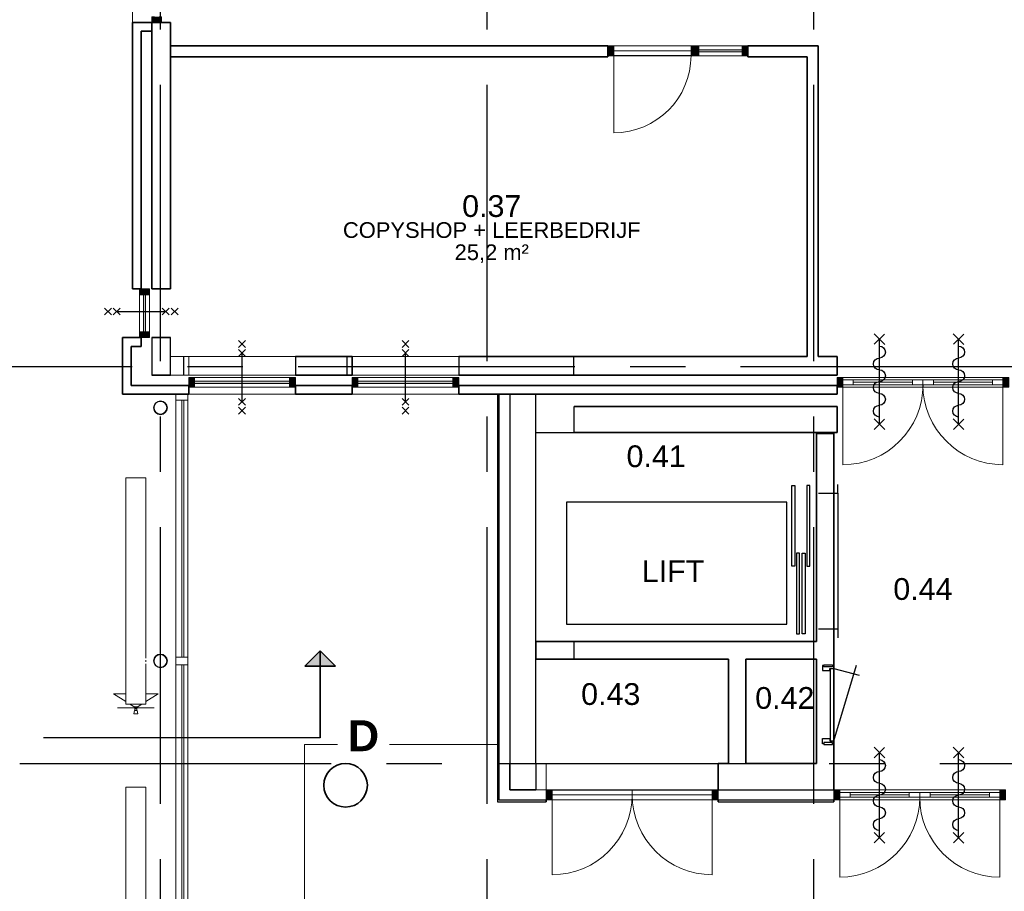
# Model space of a CAD drawing. Header units: millimetres. Extents: x -5940 to 121280, y -35718 to 26615.
# Tile 46 of 51: x 88385 to 99686, y -6027 to 3981. Entities that reach past the tile are written whole.
import ezdxf

# ---------------------------------------------------------------- set-up
doc = ezdxf.new("R2010")
doc.units = ezdxf.units.MM
doc.header["$LTSCALE"] = 100
doc.linetypes.add('CENTER', pattern=[50.8, 31.75, -6.35, 6.35, -6.35])
doc.linetypes.add('HIDDEN', pattern=[0.375, 0.25, -0.125])
for name, color, linetype in [('AL21----_BUITENWAND', 3, 'Continuous'), ('AL22----_BINNENWAND', 2, 'Continuous'), ('AL24----_LIFTEN', 1, 'Continuous'), ('AL27----_DAKEN', 8, 'Continuous'), ('AL28----_CONSTRUCTIES', 4, 'Continuous'), ('AL31----_BUITENKOZIJN', 1, 'Continuous'), ('AL32----_BINNENKOZIJN', 1, 'Continuous'), ('AL45----_PLAFOND', 8, 'Continuous'), ('AL5600--_VERWARMINGSELEMENT', 2, 'Continuous'), ('BL$7----_STRAMIEN', 8, 'Continuous'), ('BL$8----_NVO RUIMTE', 253, 'HIDDEN'), ('BL$8----_RUIMTEBENAMING', 2, 'Continuous'), ('BL$8----_RUIMTENUMMER', 2, 'Continuous')]:
    doc.layers.add(name, color=color, linetype=linetype)
doc.styles.add('Arial_B', font='arialbd.ttf', dxfattribs={"height": 355.164671})
doc.styles.get("Standard").update_dxf_attribs({"font": 'arial.ttf'})

# ---------------------------------------------------------------- blocks, each defined once
blk = doc.blocks.new('System Panel - 31_CWP_glas_2-7850181-_--_100 begane grond')
at = {"linetype": 'ByBlock', "lineweight": -2}
blk.add_hatch(color=0, dxfattribs=at).paths.add_polyline_path([(213, 69), (-213, 69), (-213, 45), (213, 45)], flags=0)
at = {"color": 0, "linetype": 'ByBlock', "lineweight": -2}
for p, q in [((213, 69), (-213, 69)), ((-213, 69), (-213, 45)), ((-213, 45), (213, 45)), ((213, 45), (213, 69))]:
    blk.add_line(p, q, dxfattribs=at)
blk = doc.blocks.new('Rectangular Mullion - 31_CWM_067x114-7850180-_--_100 begane grond')
at = {"color": 0, "linetype": 'ByBlock', "lineweight": -2}
for p, q in [((92914, 32111), (92914, 32537)), ((93028, 32111), (93028, 32537))]:
    blk.add_line(p, q, dxfattribs=at)
blk = doc.blocks.new('Rectangular Mullion - 31_CWM_067x114-7850182-_--_100 begane grond')
at = {"linetype": 'ByBlock', "lineweight": -2}
blk.add_hatch(color=0, dxfattribs=at).paths.add_polyline_path([(0, 0), (0, -114), (-67, -114), (-67, 0)], flags=0)
at = {"color": 0, "linetype": 'ByBlock', "lineweight": -2}
for p, q in [((-67, 0), (0, 0)), ((-67, -114), (-67, 0)), ((0, 0), (0, -114)), ((0, -114), (-67, -114))]:
    blk.add_line(p, q, dxfattribs=at)
blk = doc.blocks.new('Rectangular Mullion - 31_CWM_067x114-7850183-_--_100 begane grond')
at = {"linetype": 'ByBlock', "lineweight": -2}
blk.add_hatch(color=0, dxfattribs=at).paths.add_polyline_path([(-67, 0), (-67, -114), (0, -114), (0, 0)], flags=0)
at = {"color": 0, "linetype": 'ByBlock', "lineweight": -2}
for p, q in [((0, 0), (-67, 0)), ((-67, 0), (-67, -114)), ((0, -114), (0, 0)), ((-67, -114), (0, -114))]:
    blk.add_line(p, q, dxfattribs=at)
blk = doc.blocks.new('System Panel - 31_CWP_glas_2-7902897-_--_100 begane grond')
at = {"linetype": 'ByBlock', "lineweight": -2}
blk.add_hatch(color=0, dxfattribs=at).paths.add_polyline_path([(-248.5, 69), (-248.5, 45), (248.5, 45), (248.5, 69)], flags=0)
at = {"color": 0, "linetype": 'ByBlock', "lineweight": -2}
for p, q in [((248.5, 69), (-248.5, 69)), ((-248.5, 69), (-248.5, 45)), ((-248.5, 45), (248.5, 45)), ((248.5, 45), (248.5, 69))]:
    blk.add_line(p, q, dxfattribs=at)
blk = doc.blocks.new('Rectangular Mullion - 31_CWM_067x114-7902895-_--_100 begane grond')
at = {"color": 0, "linetype": 'ByBlock', "lineweight": -2}
for p, q in [((99333, 35394), (99830, 35394)), ((99333, 35280), (99830, 35280))]:
    blk.add_line(p, q, dxfattribs=at)
blk = doc.blocks.new('Rectangular Mullion - 31_CWM_067x114-7813942-_--_100 begane grond')
at = {"linetype": 'ByBlock', "lineweight": -2}
blk.add_hatch(color=0, dxfattribs=at).paths.add_polyline_path([(0, 0), (0, -114), (-67, -114), (-67, 0)], flags=0)
at = {"color": 0, "linetype": 'ByBlock', "lineweight": -2}
for p, q in [((-67, 0), (0, 0)), ((-67, -57), (-67, 0)), ((0, 0), (0, -114)), ((-67, -114), (-67, -111)), ((0, -114), (-67, -114))]:
    blk.add_line(p, q, dxfattribs=at)
blk = doc.blocks.new('Rectangular Mullion - 31_CWM_067x114-V3-_--_100 begane grond')
at = {"linetype": 'ByBlock', "lineweight": -2}
blk.add_hatch(color=0, dxfattribs=at).paths.add_polyline_path([(-67, 0), (-67, -114), (0, -114), (0, 0)], flags=0)
at = {"color": 0, "linetype": 'ByBlock', "lineweight": -2}
for p, q in [((0, 0), (-67, 0)), ((-67, 0), (-67, -114)), ((0, -114), (0, 0)), ((-67, -114), (0, -114))]:
    blk.add_line(p, q, dxfattribs=at)
blk = doc.blocks.new('31_DO_deur_0 - deur-9215138-_--_100 begane grond')
at = {"color": 0, "linetype": 'ByBlock', "lineweight": -2}
for p, q in [((443.5, 111), (-443.5, 111)), ((-443.5, 111), (-443.5, 57)), ((-443.5, 57), (443.5, 57)), ((443.5, 57), (443.5, 111))]:
    blk.add_line(p, q, dxfattribs=at)
blk = doc.blocks.new('Rectangular Mullion - 31_CWM_067x114-7902920-_--_100 begane grond')
at = {"color": 0, "linetype": 'ByBlock', "lineweight": -2}
for p, q in [((98358, 35394), (99245, 35394)), ((98358, 35280), (99245, 35280))]:
    blk.add_line(p, q, dxfattribs=at)
blk = doc.blocks.new('Rectangular Mullion - 31_CWM_088x114-V13-_--_100 begane grond')
at = {"linetype": 'ByBlock', "lineweight": -2}
blk.add_hatch(color=0, dxfattribs=at).paths.add_polyline_path([(-44, -114), (-44, 0), (44, 0), (44, -114)], flags=0)
at = {"color": 0, "linetype": 'ByBlock', "lineweight": -2}
for p, q in [((-44, 0), (44, 0)), ((-44, -114), (-44, 0)), ((44, 0), (44, -57)), ((44, -111), (44, -114)), ((44, -114), (-44, -114))]:
    blk.add_line(p, q, dxfattribs=at)
blk = doc.blocks.new('BU deur links - BU deur links-7902942-_--_100 begane grond')
at = {"color": 0, "linetype": 'ByBlock', "lineweight": -2}
blk.add_line((-443.5, -27), (-443.5, -914), dxfattribs=at)
blk.add_arc((-443.5, -27), 887, 270, 360, dxfattribs=at)
blk = doc.blocks.new('31_DO_stolpdeur_3 - slank-7905720-_--_100 begane grond')
at = {"color": 0, "linetype": 'ByBlock', "lineweight": -2}
for p, q in [((-919, -30), (-799, -30)), ((-919, -84), (-919, -30)), ((-799, -84), (-919, -84)), ((-799, -30), (-799, -84)), ((-120, -30), (-799, -30)), ((-120, -57), (-799, -57)), ((-799, -57), (-120, -57)), ((-799, -84), (-120, -84)), ((-120, -30), (0, -30)), ((-120, -84), (-120, -30)), ((0, -84), (-120, -84)), ((0, -30), (120, -30)), ((0, -84), (0, -30)), ((0, -30), (0, -84)), ((120, -84), (0, -84)), ((120, -30), (120, -84)), ((799, -30), (120, -30)), ((799, -57), (120, -57)), ((120, -57), (799, -57)), ((120, -84), (799, -84)), ((799, -30), (919, -30)), ((799, -84), (799, -30)), ((919, -84), (799, -84)), ((919, -30), (919, -84))]:
    blk.add_line(p, q, dxfattribs=at)
blk = doc.blocks.new('Rectangular Mullion - 31_CWM_067x114-7905719-_--_100 begane grond')
at = {"color": 0, "linetype": 'ByBlock', "lineweight": -2}
for p, q in [((100988, 31588), (102825, 31588)), ((100988, 31474), (102825, 31474))]:
    blk.add_line(p, q, dxfattribs=at)
blk = doc.blocks.new('Rectangular Mullion - 31_CWM_067x114-V17-_--_100 begane grond')
at = {"linetype": 'ByBlock', "lineweight": -2}
blk.add_hatch(color=0, dxfattribs=at).paths.add_polyline_path([(-67, 0), (-67, 114), (0, 114), (0, 0)], flags=0)
at = {"color": 0, "linetype": 'ByBlock', "lineweight": -2}
for p, q in [((-67, 114), (0, 114)), ((-67, 84), (-67, 114)), ((0, 114), (0, 0)), ((-67, 0), (-67, 30)), ((0, 0), (-67, 0))]:
    blk.add_line(p, q, dxfattribs=at)
blk = doc.blocks.new('Rectangular Mullion - 31_CWM_067x114-V18-_--_100 begane grond')
at = {"linetype": 'ByBlock', "lineweight": -2}
blk.add_hatch(color=0, dxfattribs=at).paths.add_polyline_path([(0, 0), (0, 114), (-67, 114), (-67, 0)], flags=0)
at = {"color": 0, "linetype": 'ByBlock', "lineweight": -2}
for p, q in [((0, 114), (-67, 114)), ((-67, 114), (-67, 84)), ((0, 0), (0, 114)), ((-67, 30), (-67, 0)), ((-67, 0), (0, 0))]:
    blk.add_line(p, q, dxfattribs=at)
blk = doc.blocks.new('BI deur rechts - BI deur rechts-7905811-_--_100 begane grond')
at = {"color": 0, "linetype": 'ByBlock', "lineweight": -2}
blk.add_line((-459, -27), (-459, -946), dxfattribs=at)
blk.add_arc((-459, -27), 919, 270, 0, dxfattribs=at)
blk = doc.blocks.new('BI deur links - BI deur links-7905812-_--_100 begane grond')
at = {"color": 0, "linetype": 'ByBlock', "lineweight": -2}
blk.add_line((459, -27), (459, -946), dxfattribs=at)
blk.add_arc((459, -27), 919, 180, 270, dxfattribs=at)
blk = doc.blocks.new('31_DO_stolpdeur_3 - slank-7906394-_--_100 begane grond')
at = {"color": 0, "linetype": 'ByBlock', "lineweight": -2}
for p, q in [((-919, -30), (-799, -30)), ((-919, -84), (-919, -30)), ((-799, -84), (-919, -84)), ((-799, -30), (-799, -84)), ((-120, -30), (-799, -30)), ((-120, -57), (-799, -57)), ((-799, -57), (-120, -57)), ((-799, -84), (-120, -84)), ((-120, -30), (0, -30)), ((-120, -84), (-120, -30)), ((0, -84), (-120, -84)), ((0, -30), (120, -30)), ((0, -84), (0, -30)), ((0, -30), (0, -84)), ((120, -84), (0, -84)), ((120, -30), (120, -84)), ((799, -30), (120, -30)), ((799, -57), (120, -57)), ((120, -57), (799, -57)), ((120, -84), (799, -84)), ((799, -30), (919, -30)), ((799, -84), (799, -30)), ((919, -84), (799, -84)), ((919, -30), (919, -84))]:
    blk.add_line(p, q, dxfattribs=at)
blk = doc.blocks.new('BI deur rechts - BI deur rechts-7906485-_--_100 begane grond')
at = {"color": 0, "linetype": 'ByBlock', "lineweight": -2}
blk.add_line((-459, -27), (-459, -946), dxfattribs=at)
blk.add_arc((-459, -27), 919, 270, 0, dxfattribs=at)
blk = doc.blocks.new('BI deur links - BI deur links-7906486-_--_100 begane grond')
at = {"color": 0, "linetype": 'ByBlock', "lineweight": -2}
blk.add_line((459, -27), (459, -946), dxfattribs=at)
blk.add_arc((459, -27), 919, 180, 270, dxfattribs=at)
blk = doc.blocks.new('31_DO_deur_0 - deur-9215273-_--_100 begane grond')
at = {"color": 0, "linetype": 'ByBlock', "lineweight": -2}
for p, q in [((-459.25, -57), (459.25, -57)), ((-459.25, -111), (-459.25, -57)), ((459.25, -111), (-459.25, -111)), ((459.25, -57), (459.25, -111))]:
    blk.add_line(p, q, dxfattribs=at)
blk = doc.blocks.new('Rectangular Mullion - 31_CWM_067x114-7949453-_--_100 begane grond')
at = {"color": 0, "linetype": 'ByBlock', "lineweight": -2}
for p, q in [((98569, 26853), (99488, 26853)), ((98569, 26739), (99488, 26739))]:
    blk.add_line(p, q, dxfattribs=at)
blk = doc.blocks.new('Rectangular Mullion - 31_CWM_067x114-7856455-_--_100 begane grond')
at = {"linetype": 'ByBlock', "lineweight": -2}
blk.add_hatch(color=0, dxfattribs=at).paths.add_polyline_path([(-67, 0), (-67, 114), (0, 114), (0, 0)], flags=0)
at = {"color": 0, "linetype": 'ByBlock', "lineweight": -2}
for p, q in [((-67, 114), (0, 114)), ((-67, 111), (-67, 114)), ((0, 114), (0, 0)), ((-67, 0), (-67, 57)), ((0, 0), (-67, 0))]:
    blk.add_line(p, q, dxfattribs=at)
blk = doc.blocks.new('Rectangular Mullion - 31_CWM_067x114-7856456-_--_100 begane grond')
at = {"linetype": 'ByBlock', "lineweight": -2}
blk.add_hatch(color=0, dxfattribs=at).paths.add_polyline_path([(0, 0), (0, 114), (-67, 114), (-67, 0)], flags=0)
at = {"color": 0, "linetype": 'ByBlock', "lineweight": -2}
for p, q in [((0, 114), (-67, 114)), ((-67, 114), (-67, 111)), ((0, 0), (0, 114)), ((-67, 57), (-67, 0)), ((-67, 0), (0, 0))]:
    blk.add_line(p, q, dxfattribs=at)
blk = doc.blocks.new('BI deur links - BI deur links-7887874-_--_100 begane grond')
at = {"color": 0, "linetype": 'ByBlock', "lineweight": -2}
blk.add_line((459.25, -27), (459.25, -945.5), dxfattribs=at)
blk.add_arc((459.25, -27), 918.5, 180, 270, dxfattribs=at)
blk = doc.blocks.new('31_DO_deur_0 - deur-9215349-_--_100 begane grond')
at = {"color": 0, "linetype": 'ByBlock', "lineweight": -2}
for p, q in [((-459.25, -57), (459.25, -57)), ((-459.25, -111), (-459.25, -57)), ((459.25, -111), (-459.25, -111)), ((459.25, -57), (459.25, -111))]:
    blk.add_line(p, q, dxfattribs=at)
blk = doc.blocks.new('BI deur rechts - BI deur rechts-7887873-_--_100 begane grond')
at = {"color": 0, "linetype": 'ByBlock', "lineweight": -2}
blk.add_line((-459.25, -27), (-459.25, -945.5), dxfattribs=at)
blk.add_arc((-459.25, -27), 918.5, 270, 0, dxfattribs=at)
blk = doc.blocks.new('Rectangular Mullion - 31_CWM_067x114-7949455-_--_100 begane grond')
at = {"color": 0, "linetype": 'ByBlock', "lineweight": -2}
for p, q in [((97651, 26853), (98569, 26853)), ((97651, 26739), (98569, 26739))]:
    blk.add_line(p, q, dxfattribs=at)
blk = doc.blocks.new('System Panel - 31_CWP_glas_2-7951753-_--_100 begane grond')
at = {"linetype": 'ByBlock', "lineweight": -2}
blk.add_hatch(color=0, dxfattribs=at).paths.add_polyline_path([(545.5, -45), (-545.5, -45), (-545.5, -69), (545.5, -69)], flags=0)
at = {"color": 0, "linetype": 'ByBlock', "lineweight": -2}
for p, q in [((545.5, -45), (-545.5, -45)), ((-545.5, -45), (-545.5, -69)), ((-545.5, -69), (545.5, -69)), ((545.5, -69), (545.5, -45))]:
    blk.add_line(p, q, dxfattribs=at)
blk = doc.blocks.new('Rectangular Mullion - 31_CWM_067x114-7951736-_--_100 begane grond')
at = {"color": 0, "linetype": 'ByBlock', "lineweight": -2}
for p, q in [((115780, 47126), (115780, 48217)), ((115894, 47126), (115894, 48217))]:
    blk.add_line(p, q, dxfattribs=at)
blk = doc.blocks.new('Rectangular Mullion - 31_CWM_067x114-7951754-_--_100 begane grond')
at = {"linetype": 'ByBlock', "lineweight": -2}
blk.add_hatch(color=0, dxfattribs=at).paths.add_polyline_path([(0, 0), (-67, 0), (-67, 114), (0, 114)], flags=0)
at = {"color": 0, "linetype": 'ByBlock', "lineweight": -2}
for p, q in [((-67, 114), (0, 114)), ((-67, 0), (-67, 114)), ((0, 114), (0, 0)), ((0, 0), (-67, 0))]:
    blk.add_line(p, q, dxfattribs=at)
blk = doc.blocks.new('Rectangular Mullion - 31_CWM_067x114-7951755-_--_100 begane grond')
at = {"linetype": 'ByBlock', "lineweight": -2}
blk.add_hatch(color=0, dxfattribs=at).paths.add_polyline_path([(-67, 0), (0, 0), (0, 114), (-67, 114)], flags=0)
at = {"color": 0, "linetype": 'ByBlock', "lineweight": -2}
for p, q in [((0, 114), (-67, 114)), ((-67, 114), (-67, 0)), ((0, 0), (0, 114)), ((-67, 0), (0, 0))]:
    blk.add_line(p, q, dxfattribs=at)
blk = doc.blocks.new('Rectangular Mullion - 31_CWM_067x114-8799675-_--_100 begane grond')
at = {"linetype": 'ByBlock', "lineweight": -2}
blk.add_hatch(color=0, dxfattribs=at).paths.add_polyline_path([(0, -54), (0, 0), (-67, 0), (-67, -114), (0, -114), (0, -81)], flags=0)
at = {"color": 0, "linetype": 'ByBlock', "lineweight": -2}
for p, q in [((0, 0), (-67, 0)), ((-67, 0), (-67, -27)), ((0, -114), (0, 0)), ((-67, -81), (-67, -114)), ((-67, -114), (0, -114))]:
    blk.add_line(p, q, dxfattribs=at)
blk = doc.blocks.new('System Panel - 31_CWP_glas_2-8586285-_--_100 begane grond')
at = {"color": 0, "linetype": 'ByBlock', "lineweight": -2}
for p, q in [((1476, -45), (-1476, -45)), ((-1476, -45), (-1476, -69)), ((-1476, -69), (1476, -69)), ((1476, -69), (1476, -45))]:
    blk.add_line(p, q, dxfattribs=at)
blk = doc.blocks.new('Rectangular Mullion - 31_CWM_088x139-8497287-_--_100 begane grond')
at = {"color": 0, "linetype": 'ByBlock', "lineweight": -2}
for p, q in [((93425, 28376), (93425, 31327)), ((93564, 28376), (93564, 31327))]:
    blk.add_line(p, q, dxfattribs=at)
blk = doc.blocks.new('Rectangular Mullion - 31_CWM_067x139-8497311-_--_100 begane grond')
at = {"color": 0, "linetype": 'ByBlock', "lineweight": -2}
for p, q in [((0, 139), (-67, 139)), ((-67, 139), (-67, 0)), ((0, 0), (0, 139)), ((-67, 0), (0, 0))]:
    blk.add_line(p, q, dxfattribs=at)
blk = doc.blocks.new('System Panel - 31_CWP_glas_2-8586291-_--_100 begane grond')
at = {"color": 0, "linetype": 'ByBlock', "lineweight": -2}
for p, q in [((2026, -45), (-2026, -45)), ((-2026, -45), (-2026, -69)), ((-2026, -69), (2026, -69)), ((2026, -69), (2026, -45))]:
    blk.add_line(p, q, dxfattribs=at)
blk = doc.blocks.new('Rectangular Mullion - 31_CWM_088x139-8497293-_--_100 begane grond')
at = {"color": 0, "linetype": 'ByBlock', "lineweight": -2}
for p, q in [((93425, 24236), (93425, 28288)), ((93564, 24236), (93564, 28288))]:
    blk.add_line(p, q, dxfattribs=at)
blk = doc.blocks.new('Rectangular Mullion - 31_CWM_088x139-8497292-_--_100 begane grond')
at = {"color": 0, "linetype": 'ByBlock', "lineweight": -2}
for p, q in [((-44, 139), (44, 139)), ((-44, 0), (-44, 139)), ((44, 139), (44, 0)), ((44, 0), (-44, 0))]:
    blk.add_line(p, q, dxfattribs=at)
blk = doc.blocks.new('M_Comap_ Radiatorkraan haaks 408U_ PN10_ 1_2__-1_2___MEPcontent - M_Comap_ Radiatorkraan haaks 408U_ PN10_ 1_2__-1_2___MEPcontent-9398985-_--_100 begane grond')
at = {"color": 0, "linetype": 'ByBlock', "lineweight": -2}
for p, q in [((-23, 7), (-23, 14)), ((-10, 14), (-23, 14)), ((-23, 7), (-10, 7)), ((-23, -7), (-23, 7)), ((-10, 14), (-10, 7)), ((0, 11), (-10, 11)), ((-10, 7), (-10, -7)), ((0, 11), (0, -11)), ((0, 10), (4, 10)), ((21, 10), (4, 10)), ((58, 21), (21, 16)), ((21, -16), (21, 16)), ((58, 21), (58, -22)), ((-23, -14), (-23, -7)), ((-10, -7), (-23, -7)), ((-10, -14), (-23, -14)), ((-10, -7), (-10, -14)), ((-10, -11), (0, -11)), ((4, -10), (0, -10)), ((4, -10), (21, -10)), ((21, -16), (58, -22))]:
    blk.add_line(p, q, dxfattribs=at)
for start, end in [(69.8788, 89.9946), (270.0054, 290.1212)]:
    blk.add_arc((0, 0), 10.7, start, end, dxfattribs=at)
for points in [[(0, 11), (-1, 11), (-1, 11), (-2, 10)], [(-2, -10), (-1, -11), (-1, -11), (0, -11)]]:
    blk.add_open_spline(points, degree=3, dxfattribs=at)
blk = doc.blocks.new('M_Radiator_Convector_MEPcontent - Jaga_ 20_ MINI VRIJST _AS STD KLEUR_ 2600-130-230_ MINF_01326020_133_AS-9581931-_--_100 begane grond')
at = {"color": 0, "linetype": 'ByBlock', "lineweight": -2}
for p, q in [((1300, 280), (-1300, 280)), ((-1300, 280), (-1300, 50)), ((1300, 50), (1300, 280)), ((-1300, 176), (-1301, 176)), ((-1301, 176), (-1301, 154)), ((-1301, 154), (-1301, 176)), ((-1300, 176), (-1301, 176)), ((-1301, 176), (-1301, 154)), ((-1301, 154), (-1301, 176)), ((-1301, 154), (-1300, 154)), ((-1301, 154), (-1300, 154)), ((-1300, 50), (-1266, 50)), ((-1241, 50), (-1224, 50)), ((-1199, 50), (1300, 50))]:
    blk.add_line(p, q, dxfattribs=at)
blk = doc.blocks.new('M_Radiator_Convector_MEPcontent - Jaga_ 20_ MINI VRIJST _AS STD KLEUR_ 2600-130-230_ MINF_01326020_133_AS-V940-_--_100 begane grond')
at = {"color": 0, "linetype": 'ByBlock', "lineweight": -2}
for p, q in [((1300, 280), (-1300, 280)), ((-1300, 280), (-1300, 50)), ((1300, 50), (1300, 280)), ((-1300, 176), (-1301, 176)), ((-1301, 176), (-1301, 154)), ((-1301, 154), (-1301, 176)), ((-1300, 176), (-1301, 176)), ((-1301, 176), (-1301, 154)), ((-1301, 154), (-1301, 176)), ((-1301, 154), (-1300, 154)), ((-1301, 154), (-1300, 154)), ((-1300, 50), (-838, 50)), ((-813, 50), (-796, 50)), ((-771, 50), (1300, 50))]:
    blk.add_line(p, q, dxfattribs=at)
blk = doc.blocks.new('300_65_wdbdo60 - 300_65_wdbdo60-8416597-_--_100 begane grond')
at = {"color": 0, "linetype": 'ByBlock', "lineweight": -2}
for p, q in [((-343, -40), (-422, 40)), ((-343, 40), (-422, -40)), ((-241, -40), (-321, 40)), ((-241, 40), (-321, -40)), ((-281, 0), (281, 0)), ((241, -40), (321, 40)), ((241, 40), (321, -40)), ((343, -40), (422, 40)), ((343, 40), (422, -40))]:
    blk.add_line(p, q, dxfattribs=at)
blk = doc.blocks.new('300_65_wdbdo60 - 300_65_wdbdo60-9361525-_--_100 begane grond')
at = {"color": 0, "linetype": 'ByBlock', "lineweight": -2}
for p, q in [((-343, 40), (-422, -40)), ((-343, -40), (-422, 40)), ((-241, 40), (-321, -40)), ((-241, -40), (-321, 40)), ((241, 40), (321, -40)), ((241, -40), (321, 40)), ((343, 40), (422, -40)), ((343, -40), (422, 40)), ((-281, 0), (281, 0))]:
    blk.add_line(p, q, dxfattribs=at)
blk = doc.blocks.new('Section - 3_5 mm Head-7466073-_--_100 begane grond')
at = {"linetype": 'ByBlock', "lineweight": -2}
blk.add_hatch(color=0, dxfattribs=at).paths.add_polyline_path([(-1.75, 8.25), (0, 10), (1.75, 8.25)], flags=0)
at = {"color": 0, "linetype": 'ByBlock', "lineweight": -2}
for p, q in [((0, 10), (-1.75, 8.25)), ((0, 10), (-1.75, 8.25)), ((0, 10), (1.75, 8.25)), ((0, 10), (0, 0)), ((1.75, 8.25), (0, 10)), ((-1.75, 8.25), (1.75, 8.25))]:
    blk.add_line(p, q, dxfattribs=at)
blk = doc.blocks.new('begane grond - begane grond_dwg_AS65ZSDA-9305740-_--_100 begane grond')
at = {"color": 0, "linetype": 'ByBlock', "lineweight": -2}
for p, q in [((-0.81, 5.68), (0.82, 7.32)), ((0.8, 5.71), (-0.78, 7.29)), ((0, -6.51), (0, 6.51)), ((-0.81, -7.35), (0.82, -5.71)), ((0.8, -7.32), (-0.78, -5.74))]:
    blk.add_line(p, q, dxfattribs=at)
for centre, start, end in [((0, 4.52), 90, 270), ((0, 2.71), 270, 90), ((0, 0.9), 90, 270), ((0, -0.9), 270, 90), ((0, -2.71), 90, 270), ((0, -4.52), 270, 90)]:
    blk.add_arc(centre, 0.905, start, end, dxfattribs=at)

msp = doc.modelspace()

# ---------------------------------------------------------------- linework, layer by layer
at = {"layer": 'AL21----_BUITENWAND', "lineweight": 35}
for p, q in [((89565, 330), (89565, -320)), ((89780, 330), (89565, 330)), ((89665, -220), (89665, 230)), ((89665, 230), (89780, 230)), ((89780, 230), (89780, 330)), ((90114, 330), (89900, 330)), ((92200, 114), (91550, 114)), ((92200, -100), (92200, 114)), ((97425, 114), (93425, 114)), ((97766, 114), (97550, 114)), ((97766, -100), (97766, 114)), ((89900, -100), (90114, -100)), ((91550, -100), (92200, -100)), ((93425, -100), (97766, -100)), ((90325, -220), (89665, -220)), ((90325, -320), (90325, -220)), ((92200, -220), (91550, -220)), ((91550, -220), (91550, -320)), ((92200, -320), (92200, -220)), ((97766, -220), (93425, -220)), ((93425, -220), (93425, -320)), ((97766, -320), (97766, -220)), ((89565, -320), (90325, -320)), ((91550, -320), (92200, -320)), ((93425, -320), (93870, -320)), ((93890, -320), (97766, -320)), ((97766, -460), (94750, -460)), ((97766, -760), (97766, -460)), ((94750, -760), (97766, -760)), ((97530, -770), (97530, -3160)), ((97730, -770), (97530, -770)), ((97730, -4560), (97730, -770)), ((97530, -3160), (94310, -3160)), ((94310, -3360), (96520, -3360)), ((96520, -3360), (96520, -4560)), ((96720, -3360), (97530, -3360)), ((96720, -4560), (96720, -3360)), ((97530, -3360), (97530, -4560)), ((94010, -4560), (94010, -4860)), ((96520, -4560), (96400, -4560)), ((96400, -4560), (96400, -4860)), ((97530, -4560), (96720, -4560)), ((97730, -4860), (97730, -4560)), ((94010, -4860), (94310, -4860))]:
    msp.add_line(p, q, dxfattribs=at)
at = {"layer": 'AL21----_BUITENWAND'}
for p, q in [((89900, 330), (89900, -100)), ((90114, -100), (90114, 330)), ((90270, -100), (90270, 114)), ((92145, 114), (91550, 114)), ((91550, 114), (91550, -100)), ((92145, -100), (92145, 114)), ((94747, 114), (93425, 114)), ((93425, 114), (93425, -100)), ((94747, -100), (94747, 114)), ((91550, -100), (92145, -100)), ((93425, -100), (94747, -100)), ((94750, -760), (94750, -460)), ((94310, -760), (94750, -760))]:
    msp.add_line(p, q, dxfattribs=at)
at = {"layer": 'AL21----_BUITENWAND', "lineweight": 18}
for p, q in [((90114, 114), (91550, 114)), ((90325, -100), (90325, 114)), ((92200, 114), (93425, 114)), ((91550, -100), (89900, -100)), ((93425, -100), (92200, -100)), ((91550, -320), (90325, -320)), ((93425, -320), (92200, -320)), ((94310, -4560), (94429, -4560)), ((94429, -4860), (94429, -4560)), ((94429, -4860), (94429, -4560)), ((94310, -4860), (94429, -4860))]:
    msp.add_line(p, q, dxfattribs=at)
at = {"layer": 'AL21----_BUITENWAND'}
for points in [[(93870, -320), (93870, -5000), (94429, -5000), (94429, -4980), (93890, -4980), (93890, -320)], [(97730, -4980), (96400, -4980), (96400, -4861), (97730, -4860)]]:
    msp.add_lwpolyline(points, close=True, dxfattribs=at)
for points in [[(94010, -320), (94010, -4860)], [(94310, -3160), (94310, -320)], [(96400, -5000), (97730, -5000)]]:
    msp.add_lwpolyline(points, dxfattribs=at)
at = {"layer": 'AL22----_BINNENWAND', "lineweight": 35}
for p, q in [((89900, 3947), (89680, 3947)), ((89680, 3947), (89680, 890)), ((89780, 3847), (89900, 3847)), ((89780, 890), (89780, 3847)), ((90114, 3947), (89900, 3947)), ((89900, 3947), (89900, 890)), ((90114, 3680), (90114, 3947)), ((95137, 3680), (90114, 3680)), ((90114, 890), (90114, 3680)), ((95137, 3555), (95137, 3680)), ((97550, 3680), (96743, 3680)), ((96743, 3680), (96743, 3555)), ((97550, 114), (97550, 3680)), ((90114, 3555), (95137, 3555)), ((96743, 3555), (97425, 3555)), ((97425, 3555), (97425, 114)), ((89680, 890), (89780, 890)), ((89900, 890), (90114, 890)), ((94429, -5000), (94429, -4980)), ((96400, -4980), (96400, -5000)), ((97730, -5000), (97730, -4980))]:
    msp.add_line(p, q, dxfattribs=at)
at = {"layer": 'AL22----_BINNENWAND', "lineweight": 25}
for p, q in [((94310, -4560), (94310, -3160)), ((94310, -3160), (94310, -3360)), ((94010, -4560), (94310, -4560))]:
    msp.add_line(p, q, dxfattribs=at)
at = {"layer": 'AL22----_BINNENWAND'}
for p, q in [((94750, -3360), (94750, -3160)), ((94310, -4560), (94310, -4860))]:
    msp.add_line(p, q, dxfattribs=at)
at = {"layer": 'AL24----_LIFTEN'}
for p, q in [((97530, -1405), (97530, -3065)), ((97777, -1455), (97777, -3015))]:
    msp.add_line(p, q, dxfattribs=at)
at = {"layer": 'AL24----_LIFTEN', "flags": 128}
for points in [[(97553, -1455), (97777, -1455), (97777, -1355)], [(97553, -3015), (97777, -3015), (97777, -3115)]]:
    msp.add_lwpolyline(points, dxfattribs=at)
for points in [[(97282, -2295), (97248, -2295), (97248, -1368), (97282, -1368)], [(97421, -2295), (97455, -2295), (97455, -1368), (97421, -1368)], [(94660, -1560), (94660, -2960), (97190, -2960), (97190, -1560)], [(97337, -2145), (97302, -2145), (97302, -3072), (97337, -3072)], [(97366, -2145), (97400, -2145), (97400, -3072), (97366, -3072)]]:
    msp.add_lwpolyline(points, close=True, dxfattribs=at)
at = {"layer": 'AL27----_DAKEN', "lineweight": 9}
for p, q in [((93890, -4340), (91655, -4340)), ((91655, -4340), (91655, -20630))]:
    msp.add_line(p, q, dxfattribs=at)
at = {"layer": 'AL28----_CONSTRUCTIES', "lineweight": 18}
for centre, radius, start, end in [((90000, -475), 79.5, 0, 180), ((90000, -475), 73.2, 0, 180), ((90000, -475), 79.5, 180, 0), ((90000, -475), 73.2, 180, 0), ((90000, -3382), 79.5, 0, 180), ((90000, -3382), 79.5, 180, 0), ((90000, -3382), 73.2, 0, 180), ((90000, -3382), 73.2, 180, 0)]:
    msp.add_arc(centre, radius, start, end, dxfattribs=at)
at = {"layer": 'AL28----_CONSTRUCTIES', "lineweight": 35}
for start, end in [(0, 180), (180, 0)]:
    msp.add_arc((92125, -4810), 250, start, end, dxfattribs=at)
at = {"layer": 'AL32----_BINNENKOZIJN'}
for p, q in [((97690, -4298), (97690, -3468)), ((97730, -4298), (97989, -3432)), ((97730, -3468), (98020, -3546))]:
    msp.add_line(p, q, dxfattribs=at)
at = {"layer": 'AL32----_BINNENKOZIJN', "flags": 128}
for points in [[(97615, -3433), (97600, -3433), (97600, -3493), (97685, -3493), (97685, -3468), (97730, -3468)], [(97730, -4298), (97730, -3468), (97730, -3433), (97715, -3433)], [(97615, -4333), (97600, -4333), (97600, -4273), (97685, -4273), (97685, -4298), (97730, -4298), (97730, -4333), (97715, -4333)]]:
    msp.add_lwpolyline(points, dxfattribs=at)
for points in [[(97615, -3425), (97715, -3425), (97715, -3448), (97615, -3448)], [(97615, -4340), (97715, -4340), (97715, -4318), (97615, -4318)]]:
    msp.add_lwpolyline(points, close=True, dxfattribs=at)
at = {"layer": 'AL45----_PLAFOND', "lineweight": 9}
msp.add_line((89680, 3947), (89680, 6336), dxfattribs=at)
at = {"layer": 'AL5600--_VERWARMINGSELEMENT', "lineweight": 13}
for p, q in [((89603, -3849), (89462, -3761)), ((89462, -3761), (89603, -3761)), ((89974, -3761), (89833, -3849)), ((89833, -3761), (89974, -3761)), ((89507, -3921), (89705, -3921)), ((89705, -3912), (89650, -3878)), ((89787, -3878), (89732, -3912)), ((89732, -3921), (89930, -3921))]:
    msp.add_line(p, q, dxfattribs=at)
at = {"layer": 'BL$7----_STRAMIEN', "linetype": 'CENTER'}
for p, q in [((90000, -25342), (90000, 25615)), ((93750, -25342), (93750, 25615)), ((97500, -25342), (97500, 25615)), ((-4940, 0), (120280, 0)), ((91833, -4265), (20354, -4265)), ((88385, -4560), (88785, -4560)), ((88785, -4560), (120280, -4560))]:
    msp.add_line(p, q, dxfattribs=at)

# ---------------------------------------------------------------- block references
at = {"layer": 'AL31----_BUITENKOZIJN', "rotation": 89.99999999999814}
for p in [(90938, -126), (92813, -126)]:
    msp.add_blockref('300_65_wdbdo60 - 300_65_wdbdo60-9361525-_--_100 begane grond', p, dxfattribs=at)
at = {"layer": 'AL31----_BUITENKOZIJN', "lineweight": 13, "extrusion": (0, 0, -1)}
for name, p in [('Rectangular Mullion - 31_CWM_067x114-7951754-_--_100 begane grond', (-90325, -240)), ('Rectangular Mullion - 31_CWM_067x114-7951754-_--_100 begane grond', (-92200, -240)), ('Rectangular Mullion - 31_CWM_067x114-7856455-_--_100 begane grond', (-94429, -4975)), ('Rectangular Mullion - 31_CWM_067x114-V17-_--_100 begane grond', (-97730, -4975))]:
    msp.add_blockref(name, p, dxfattribs=at)
at = {"layer": 'AL31----_BUITENKOZIJN', "lineweight": 13}
for name, p, rotation in [('Rectangular Mullion - 31_CWM_067x114-7951736-_--_100 begane grond', (43266, 115654), 270.0000000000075), ('System Panel - 31_CWP_glas_2-7951753-_--_100 begane grond', (90938, -240), 180), ('Rectangular Mullion - 31_CWM_067x114-7951736-_--_100 begane grond', (45141, 115654), 270.0000000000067), ('System Panel - 31_CWP_glas_2-7951753-_--_100 begane grond', (92813, -240), 180), ('Rectangular Mullion - 31_CWM_067x139-8497311-_--_100 begane grond', (90315, -320), 90), ('System Panel - 31_CWP_glas_2-8586285-_--_100 begane grond', (90315, -1863), 270), ('System Panel - 31_CWP_glas_2-8586291-_--_100 begane grond', (90315, -5452), 270)]:
    msp.add_blockref(name, p, dxfattribs=dict(at, rotation=rotation))
for name, p in [('Rectangular Mullion - 31_CWM_067x114-7951755-_--_100 begane grond', (91550, -240)), ('Rectangular Mullion - 31_CWM_067x114-7951755-_--_100 begane grond', (93425, -240)), ('Rectangular Mullion - 31_CWM_088x139-8497287-_--_100 begane grond', (-3249, -31714)), ('Rectangular Mullion - 31_CWM_088x139-8497293-_--_100 begane grond', (-3249, -31714)), ('Rectangular Mullion - 31_CWM_067x114-7949455-_--_100 begane grond', (-3154, -31714)), ('Rectangular Mullion - 31_CWM_067x114-7949453-_--_100 begane grond', (-3154, -31714)), ('Rectangular Mullion - 31_CWM_067x114-7856456-_--_100 begane grond', (96400, -4975)), ('Rectangular Mullion - 31_CWM_067x114-7905719-_--_100 begane grond', (-3191, -36449)), ('Rectangular Mullion - 31_CWM_067x114-V18-_--_100 begane grond', (99701, -4975))]:
    msp.add_blockref(name, p, dxfattribs=at)
at = {"layer": 'AL31----_BUITENKOZIJN', "lineweight": 13, "extrusion": (0, 0, -1), "rotation": 270}
msp.add_blockref('Rectangular Mullion - 31_CWM_088x139-8497292-_--_100 begane grond', (-90315, -3382), dxfattribs=at)
at = {"layer": 'AL31----_BUITENKOZIJN', "extrusion": (0, 0, -1), "xscale": 75, "yscale": 75, "zscale": -75}
for p in [(-98253, -4922), (-98253, -4922), (-99162, -4922), (-99162, -4922)]:
    msp.add_blockref('begane grond - begane grond_dwg_AS65ZSDA-9305740-_--_100 begane grond', p, dxfattribs=at)
at = {"layer": 'AL31----_BUITENKOZIJN', "lineweight": 18, "rotation": 180}
for name, p in [('31_DO_deur_0 - deur-9215349-_--_100 begane grond', (94956, -4975)), ('31_DO_deur_0 - deur-9215273-_--_100 begane grond', (95874, -4975)), ('31_DO_stolpdeur_3 - slank-7906394-_--_100 begane grond', (98716, -4975))]:
    msp.add_blockref(name, p, dxfattribs=at)
at = {"layer": 'AL31----_BUITENKOZIJN', "lineweight": 18}
for name, p in [('BI deur rechts - BI deur rechts-7887873-_--_100 begane grond', (94956, -4891)), ('BI deur links - BI deur links-7887874-_--_100 begane grond', (95874, -4891)), ('BI deur rechts - BI deur rechts-7906485-_--_100 begane grond', (98256, -4918)), ('BI deur links - BI deur links-7906486-_--_100 begane grond', (99175, -4918))]:
    msp.add_blockref(name, p, dxfattribs=at)
at = {"layer": 'AL32----_BINNENKOZIJN', "lineweight": 13}
for name, p, rotation in [('Rectangular Mullion - 31_CWM_067x114-8799675-_--_100 begane grond', (90014, 3947), 269.999999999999), ('System Panel - 31_CWP_glas_2-7902897-_--_100 begane grond', (96427, 3680), 180), ('Rectangular Mullion - 31_CWM_067x114-7850183-_--_100 begane grond', (89760, 890), 90.00000000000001), ('System Panel - 31_CWP_glas_2-7850181-_--_100 begane grond', (89760, 610), 270)]:
    msp.add_blockref(name, p, dxfattribs=dict(at, rotation=rotation))
at = {"layer": 'AL32----_BINNENKOZIJN', "lineweight": 13, "extrusion": (0, 0, -1)}
for name, p in [('Rectangular Mullion - 31_CWM_067x114-7813942-_--_100 begane grond', (-95137, 3680)), ('Rectangular Mullion - 31_CWM_088x114-V13-_--_100 begane grond', (-96135, 3680)), ('Rectangular Mullion - 31_CWM_067x114-V17-_--_100 begane grond', (-97766, -240))]:
    msp.add_blockref(name, p, dxfattribs=at)
at = {"layer": 'AL32----_BINNENKOZIJN', "lineweight": 13}
for name, p in [('Rectangular Mullion - 31_CWM_067x114-7902920-_--_100 begane grond', (-3154, -31714)), ('Rectangular Mullion - 31_CWM_067x114-7902895-_--_100 begane grond', (-3154, -31714)), ('Rectangular Mullion - 31_CWM_067x114-V3-_--_100 begane grond', (96743, 3680)), ('Rectangular Mullion - 31_CWM_067x114-7850180-_--_100 begane grond', (-3154, -31714)), ('Rectangular Mullion - 31_CWM_067x114-7905719-_--_100 begane grond', (-3154, -31714)), ('Rectangular Mullion - 31_CWM_067x114-V18-_--_100 begane grond', (99738, -240))]:
    msp.add_blockref(name, p, dxfattribs=at)
at = {"layer": 'AL32----_BINNENKOZIJN', "lineweight": 18, "rotation": 180}
for name, p in [('31_DO_deur_0 - deur-9215138-_--_100 begane grond', (95647, 3680)), ('31_DO_stolpdeur_3 - slank-7905720-_--_100 begane grond', (98752, -240))]:
    msp.add_blockref(name, p, dxfattribs=at)
at = {"layer": 'AL32----_BINNENKOZIJN', "lineweight": 18}
for name, p in [('BU deur links - BU deur links-7902942-_--_100 begane grond', (95647, 3596)), ('BI deur rechts - BI deur rechts-7905811-_--_100 begane grond', (98293, -183)), ('BI deur links - BI deur links-7905812-_--_100 begane grond', (99212, -183))]:
    msp.add_blockref(name, p, dxfattribs=at)
at = {"layer": 'AL32----_BINNENKOZIJN'}
msp.add_blockref('300_65_wdbdo60 - 300_65_wdbdo60-8416597-_--_100 begane grond', (89780, 630), dxfattribs=at)
at = {"layer": 'AL32----_BINNENKOZIJN', "lineweight": 13, "extrusion": (0, 0, -1), "rotation": 270}
msp.add_blockref('Rectangular Mullion - 31_CWM_067x114-7850182-_--_100 begane grond', (-89760, 330), dxfattribs=at)
at = {"layer": 'AL32----_BINNENKOZIJN', "extrusion": (0, 0, -1), "xscale": 75, "yscale": 75, "zscale": -75}
for p in [(-98253, -175), (-99162, -175)]:
    msp.add_blockref('begane grond - begane grond_dwg_AS65ZSDA-9305740-_--_100 begane grond', p, dxfattribs=at)
at = {"layer": 'AL5600--_VERWARMINGSELEMENT', "lineweight": 13}
for name, p, rotation in [('M_Radiator_Convector_MEPcontent - Jaga_ 20_ MINI VRIJST _AS STD KLEUR_ 2600-130-230_ MINF_01326020_133_AS-V940-_--_100 begane grond', (89883, -2578), 89.99999999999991), ('M_Comap_ Radiatorkraan haaks 408U_ PN10_ 1_2__-1_2___MEPcontent - M_Comap_ Radiatorkraan haaks 408U_ PN10_ 1_2__-1_2___MEPcontent-9398985-_--_100 begane grond', (89718, -3931), 270), ('M_Radiator_Convector_MEPcontent - Jaga_ 20_ MINI VRIJST _AS STD KLEUR_ 2600-130-230_ MINF_01326020_133_AS-9581931-_--_100 begane grond', (89883, -6130), 90.00000000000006)]:
    msp.add_blockref(name, p, dxfattribs=dict(at, rotation=rotation))
at = {"layer": 'BL$7----_STRAMIEN', "lineweight": 35, "extrusion": (0, 0, -1), "xscale": 99.99999999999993, "yscale": 99.99999999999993, "zscale": 99.99999999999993}
msp.add_blockref('Section - 3_5 mm Head-7466073-_--_100 begane grond', (-91833, -4265), dxfattribs=at)

# ---------------------------------------------------------------- texts
at = {"layer": 'BL$8----_NVO RUIMTE', "color": 1, "insert": (93803, 1294), "char_height": 180, "attachment_point": 5}
msp.add_mtext_dynamic_manual_height_columns('25,2 m²', width=1026.64, gutter_width=460, heights=[0.0399], dxfattribs=at)
at = {"layer": 'BL$8----_RUIMTEBENAMING', "color": 1, "insert": (93803, 1564), "char_height": 180, "attachment_point": 5}
msp.add_mtext_dynamic_manual_height_columns('COPYSHOP + LEERBEDRIJF', width=3749.05, gutter_width=1, heights=[0.0399], dxfattribs=at)
at = {"layer": 'BL$8----_RUIMTENUMMER', "color": 2, "insert": (93803, 1839), "char_height": 250, "attachment_point": 5}
msp.add_mtext_dynamic_manual_height_columns('0.37', width=0.614, gutter_width=1, heights=[0.0399], dxfattribs=at)
at = {"layer": 'BL$8----_RUIMTENUMMER', "char_height": 250, "line_spacing_factor": 0.938532}
for s, insert, width, attachment_point in [('0.41', (95350, -907), 810.77, 1), ('LIFT', (95884, -2225), 371.86, 2), ('0.44', (98412, -2431), 810.77, 1), ('0.43', (94829, -3637), 810.77, 1), ('0.42', (96827, -3682), 810.77, 1)]:
    msp.add_mtext(s, dxfattribs=dict(at, insert=insert, width=width, attachment_point=attachment_point))

# ---------------------------------------------------------------- next in the draw order: texts
at = {"layer": 'BL$7----_STRAMIEN', "insert": (92331, -4063), "char_height": 355.16, "width": 415.78, "attachment_point": 2, "line_spacing_factor": 0.938532, "style": 'Arial_B', "bg_fill": 3, "box_fill_scale": 1.25, "bg_fill_color": 0, "bg_fill_transparency": 0}
msp.add_mtext('\\fArial|b1|i0|c0|p34|;D', dxfattribs=at)

doc.saveas('drawing.dxf')
